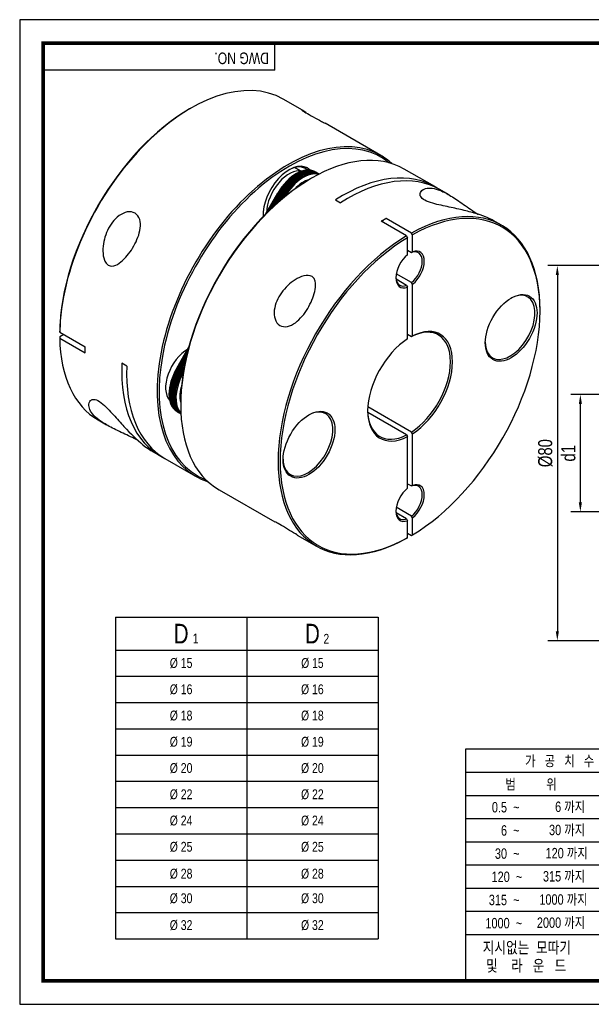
# Model space of a CAD drawing. Header units: millimetres. Extents: x 0 to 297, y 0 to 210.
# Tile 1 of 2: x 0 to 122, y 0 to 210. Entities that reach past the tile are written whole.
import ezdxf
from ezdxf.enums import TextEntityAlignment as Align

# ---------------------------------------------------------------- set-up
doc = ezdxf.new("R2010")
doc.units = ezdxf.units.MM
doc.header["$LTSCALE"] = 5
doc.layers.get('0').update_dxf_attribs({"linetype": 'CONTINUOUS'})
doc.layers.get('Defpoints').update_dxf_attribs({"linetype": 'CONTINUOUS'})
doc.layers.add('BM', color=2, linetype='CONTINUOUS')
doc.layers.add('D', color=7, linetype='CONTINUOUS')
doc.styles.get("Standard").update_dxf_attribs({"font": 'Gulim.ttf', "width": 0.8, "height": 3})
doc.dimstyles.new('LIM', dxfattribs={"dimtxt": 2, "dimasz": 2, "dimexe": 2, "dimexo": 1, "dimgap": 1, "dimtad": 1, "dimdec": 3, "dimzin": 9, "dimdsep": 46, "dimtxsty": 'Standard', "dimcen": 3, "dimclrd": 1, "dimclre": 1, "dimadec": 0, "dimazin": 0, "dimtfac": 1, "dimtdec": 3, "dimtmove": 0, "dimatfit": 3, "dimfxl": 0, "dimtolj": 1, "dimtzin": 0, "dimarcsym": 0})

# ---------------------------------------------------------------- blocks, each defined once
blk = doc.blocks.new('*D18')
at = {"color": 1, "lineweight": -2}
for p, q in [((126.12, 157.54), (112.69, 157.54)), ((114.69, 155.54), (114.69, 79.54)), ((126.12, 77.54), (112.69, 77.54))]:
    blk.add_line(p, q, dxfattribs=at)
at = {"color": 1}
for points in [[(114.36, 155.54), (115.02, 155.54), (114.69, 157.54)], [(114.36, 79.54), (115.02, 79.54), (114.69, 77.54)]]:
    blk.add_solid(points, dxfattribs=at)
at = {"layer": 'Defpoints', "color": 0}
for p in [(127.12, 157.54), (114.69, 77.54), (127.12, 77.54)]:
    blk.add_point(p, dxfattribs=at)
at = {"color": 0, "insert": (112.15, 117.54), "char_height": 3, "attachment_point": 5, "rotation": 90}
blk.add_mtext('\\A1;{\\f??|b0|i0|c0|p49;%%c}80', dxfattribs=at)
blk = doc.blocks.new('*D14')
at = {"color": 1, "lineweight": -2}
for p, q in [((125.82, 130.04), (117.6, 130.04)), ((119.6, 107.04), (119.6, 128.04)), ((125.82, 105.04), (117.6, 105.04))]:
    blk.add_line(p, q, dxfattribs=at)
at = {"color": 1}
for points in [[(119.27, 128.04), (119.93, 128.04), (119.6, 130.04)], [(119.27, 107.04), (119.93, 107.04), (119.6, 105.04)]]:
    blk.add_solid(points, dxfattribs=at)
at = {"layer": 'Defpoints', "color": 0}
for p in [(119.6, 130.04), (126.82, 130.04), (126.82, 105.04)]:
    blk.add_point(p, dxfattribs=at)
at = {"color": 0, "insert": (117.06, 117.54), "char_height": 3, "attachment_point": 5, "rotation": 90}
blk.add_mtext('\\A1;{\\fﾱﾼﾸﾲ|b0|i0|c129|p49;d1}', dxfattribs=at)

msp = doc.modelspace()

# ---------------------------------------------------------------- linework, layer by layer
for p, q in [((54.43705, 199.23234), (54.43705, 205)), ((54.43705, 199.23234), (5, 199.23234)), ((20.43566, 82.55672), (76.43566, 82.55672)), ((20.43566, 82.55672), (20.43566, 13.95672)), ((76.43566, 82.55672), (76.43566, 13.95672)), ((95.07575, 54.43705), (95.07575, 5)), ((147.8086, 54.43705), (95.07575, 54.43705)), ((147.8086, 49.42948), (95.07575, 49.42948)), ((147.8086, 44.48577), (95.07575, 44.48577)), ((147.8086, 39.54207), (95.07575, 39.54207)), ((147.8086, 34.59837), (95.07575, 34.59837)), ((147.8086, 29.65466), (95.07575, 29.65466)), ((147.8086, 24.71096), (95.07575, 24.71096)), ((147.8086, 19.76725), (95.07575, 19.76725)), ((147.8086, 14.82355), (95.07575, 14.82355)), ((20.43566, 13.95672), (76.43566, 13.95672))]:
    msp.add_line(p, q)
at = {"color": 4}
for p, q in [((48.43566, 82.55672), (48.43566, 13.95672)), ((20.43566, 75.55672), (76.43566, 75.55672))]:
    msp.add_line(p, q, dxfattribs=at)
at = {"color": 1}
for p, q in [((20.43566, 69.95672), (76.43566, 69.95672)), ((20.43566, 64.35672), (76.43566, 64.35672)), ((20.43566, 58.75672), (76.43566, 58.75672)), ((20.43566, 53.15672), (76.43566, 53.15672)), ((20.43566, 47.55672), (76.43566, 47.55672)), ((20.43566, 41.95672), (76.43566, 41.95672)), ((20.43566, 36.35672), (76.43566, 36.35672)), ((20.43566, 30.75672), (76.43566, 30.75672)), ((20.43566, 25.15672), (76.43566, 25.15672)), ((20.43566, 19.55672), (76.43566, 19.55672))]:
    msp.add_line(p, q, dxfattribs=at)
msp.add_lwpolyline([(297, 210), (0, 210), (0, 0), (297, 0)], close=True)
msp.add_lwpolyline([(292, 205, 0.8, 0.8, 0), (5, 205, 0.8, 0.8, 0), (5, 5, 0.8, 0.8, 0), (292, 5, 0.8, 0.8, 0)], format="xyseb", close=True)
at = {"layer": 'BM', "ltscale": 25.4}
for p, q in [((60.30628, 190.68571), (56.21313, 193.04889)), ((36.46313, 191.0925), (36.25099, 190.97003)), ((77.00207, 181.04639), (65.13112, 187.90009)), ((59.80418, 177.77362), (58.63124, 178.45082)), ((63.41072, 177.34635), (63.19859, 177.46883)), ((63.62285, 177.22388), (63.41072, 177.34635)), ((63.83498, 177.1014), (63.62285, 177.22388)), ((63.8886, 177.07045), (63.83498, 177.1014)), ((88.52791, 174.39194), (82.02252, 178.14783)), ((62.27252, 176.19144), (62.06039, 176.06897)), ((52.49516, 168.58037), (55.05321, 173.01104)), ((53.15139, 169.22709), (55.26534, 172.88857)), ((53.15139, 169.22709), (55.26534, 172.88857)), ((53.781, 169.82771), (55.47747, 172.76609)), ((53.781, 169.82771), (55.47747, 172.76609)), ((54.38751, 170.38832), (55.68961, 172.64362)), ((54.38751, 170.38832), (55.68961, 172.64362)), ((54.97369, 170.91372), (55.90174, 172.52114)), ((54.97369, 170.91372), (55.90174, 172.52114)), ((55.26534, 172.88857), (55.05321, 173.01104)), ((55.47747, 172.76609), (55.26534, 172.88857)), ((55.68961, 172.64362), (55.47747, 172.76609)), ((55.54178, 171.40779), (56.11387, 172.39867)), ((55.54178, 171.40779), (56.11387, 172.39867)), ((55.90174, 172.52114), (55.68961, 172.64362)), ((56.11387, 172.39867), (55.90174, 172.52114)), ((56.09361, 171.87369), (56.326, 172.2762)), ((56.09361, 171.87369), (56.326, 172.2762)), ((56.326, 172.2762), (56.11387, 172.39867)), ((56.47677, 172.18915), (56.326, 172.2762)), ((91.58367, 172.6277), (89.58857, 173.77957)), ((67.36369, 171.57769), (68.42435, 170.96532)), ((78.18073, 167.61339), (77.12007, 167.00102)), ((82.53113, 163.87694), (77.12007, 167.00102)), ((83.59179, 164.48931), (78.18073, 167.61339)), ((102.81146, 166.14533), (101.02347, 167.17763)), ((82.53113, 163.87694), (82.74326, 163.50947)), ((83.80393, 164.12184), (83.59179, 164.48931)), ((83.80393, 160.4813), (83.80393, 164.12184)), ((82.74326, 159.86893), (82.74326, 163.50947)), ((82.74326, 160.84462), (83.59179, 160.35472)), ((83.59179, 160.35472), (83.80393, 160.4813)), ((83.59179, 153.93859), (80.31682, 155.8294)), ((82.53113, 153.32622), (80.2832, 154.62407)), ((82.53113, 153.32622), (82.74326, 152.95469)), ((83.80393, 153.56706), (83.59179, 153.93859)), ((83.80393, 142.55424), (83.80393, 153.56706)), ((82.74326, 141.94186), (82.74326, 152.95469)), ((110.99218, 147.81818), (110.99218, 148.06313)), ((8.53744, 143.33036), (8.53748, 143.57533)), ((8.53744, 143.33036), (13.94851, 140.20628)), ((9.38597, 142.84046), (8.53748, 142.35059)), ((82.74326, 142.92123), (83.59179, 142.43133)), ((8.53748, 142.35059), (8.53744, 142.10561)), ((8.53744, 142.10561), (13.94851, 138.98153)), ((83.59179, 142.43133), (83.80393, 142.55424)), ((13.94851, 138.98153), (13.94851, 140.20628)), ((33.48645, 135.65632), (36.04451, 140.087)), ((33.69859, 135.53385), (35.81254, 139.19533)), ((33.69859, 135.53385), (35.81254, 139.19533)), ((22.85179, 136.12214), (21.79113, 136.73451)), ((33.91072, 135.41138), (35.60719, 138.34976)), ((33.91072, 135.41138), (35.60719, 138.34976)), ((34.12285, 135.2889), (35.42495, 137.5442)), ((34.12285, 135.2889), (35.42495, 137.5442)), ((34.33498, 135.16643), (35.26303, 136.77385)), ((34.33498, 135.16643), (35.26303, 136.77385)), ((33.69859, 135.53385), (33.48645, 135.65632)), ((33.91072, 135.41138), (33.69859, 135.53385)), ((34.12285, 135.2889), (33.91072, 135.41138)), ((34.33498, 135.16643), (34.12285, 135.2889)), ((34.54711, 135.04395), (34.33498, 135.16643)), ((34.54711, 135.04395), (35.1192, 136.03483)), ((34.54711, 135.04395), (35.1192, 136.03483)), ((34.75925, 134.92148), (34.54711, 135.04395)), ((34.75925, 134.92148), (34.99164, 135.32399)), ((34.75925, 134.92148), (34.99164, 135.32399)), ((34.91001, 134.83443), (34.75925, 134.92148)), ((33.91072, 126.25086), (33.69859, 126.37333)), ((34.12285, 126.12838), (33.91072, 126.25086)), ((34.33498, 126.00591), (34.12285, 126.12838)), ((34.3886, 125.97495), (34.33498, 126.00591)), ((34.34181, 128.05897), (34.34181, 127.81402)), ((82.53113, 121.44332), (74.23855, 126.23104)), ((83.59179, 122.05569), (74.25203, 127.448)), ((16.71313, 124.63288), (18.50112, 123.60059)), ((83.80393, 121.68784), (83.59179, 122.05569)), ((82.53113, 121.44332), (82.74326, 121.07546)), ((82.74326, 110.06264), (82.74326, 121.07546)), ((83.80393, 110.67501), (83.80393, 121.68784)), ((27.94091, 118.15052), (29.93602, 116.99864)), ((30.99668, 116.38627), (37.50207, 112.63038)), ((42.52252, 109.73182), (54.39347, 102.87813)), ((82.74326, 111.03833), (83.59179, 110.54843)), ((83.59179, 110.54843), (83.80393, 110.67501)), ((83.59179, 104.1323), (80.31682, 106.02311)), ((82.53113, 103.51993), (80.2832, 104.81778)), ((82.53113, 103.51993), (82.74326, 103.1484)), ((82.74326, 99.50786), (82.74326, 103.1484)), ((83.80393, 103.76077), (83.59179, 104.1323)), ((83.80393, 100.12023), (83.80393, 103.76077)), ((59.21831, 100.0925), (63.31146, 97.72932)), ((82.74326, 99.50786), (82.53113, 99.38534)), ((82.74326, 100.48761), (83.59179, 99.99771)), ((83.59179, 99.99771), (83.80393, 100.12023))]:
    msp.add_line(p, q, dxfattribs=at)
for centre, major_axis, start_param, end_param in [((36.46313, 158.84089), (-19.75, -34.208), 3.141592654, 5.478798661), ((36.25099, 158.96336), (-19.6, -33.9482), 3.926990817, 5.478653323), ((57.25207, 146.83839), (19.75, 34.208), 0, 3.269037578), ((57.4642, 146.71591), (-19.6, -33.9482), 3.050119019, 6.283185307), ((62.27252, 143.93982), (-19.75, -34.208), 3.141592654, 6.283185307), ((57.25207, 146.83839), (19.75, 34.208), 6.155740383, 6.283185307), ((57.4642, 171.61906), (3.9, 6.755), 0, 2.419725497), ((59.01983, 170.72091), (-3.96662, -6.87039), 3.141592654, 4.71238898), ((59.23196, 170.59844), (-3.96662, -6.87039), 3.141592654, 4.71238898), ((59.23196, 170.59844), (-3.96662, -6.87039), 3.141592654, 4.71238898), ((59.4441, 170.47596), (-3.96662, -6.87039), 3.141592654, 4.71238898), ((59.4441, 170.47596), (-3.96662, -6.87039), 3.141592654, 4.71238898), ((57.25207, 171.74153), (-3.75, -6.49519), 3.031748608, 3.907185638), ((57.4642, 171.61906), (-3.375, -5.84567), 3.325810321, 5.487467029), ((59.65623, 170.35349), (-3.96662, -6.87039), 3.141592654, 4.71238898), ((59.65623, 170.35349), (-3.96662, -6.87039), 3.141592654, 4.71238898), ((59.86836, 170.23101), (-3.96662, -6.87039), 3.141592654, 4.71238898), ((59.86836, 170.23101), (-3.96662, -6.87039), 3.141592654, 4.71238898), ((60.08049, 170.10854), (-3.96662, -6.87039), 3.182506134, 4.71238898), ((60.08049, 170.10854), (-3.96662, -6.87039), 3.182506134, 4.71238898), ((60.29262, 169.98607), (-3.96662, -6.87039), 3.240699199, 4.71238898), ((60.29262, 169.98607), (-3.96662, -6.87039), 3.240699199, 4.71238898), ((60.50476, 169.86359), (-3.96662, -6.87039), 3.30393321, 4.688626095), ((57.4642, 171.61906), (3.9, 6.755), 6.126293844, 6.283185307), ((68.77791, 140.18394), (-19.75, -34.208), 3.114737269, 3.977645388), ((69.83857, 139.57157), (-19.75, -34.208), 3.141592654, 3.977645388), ((62.06039, 144.0623), (19.6, 33.9482), 0.785398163, 2.35619449), ((60.50476, 169.86359), (-3.375, -5.84567), 3.65460353, 4.33533418), ((83.06146, 131.93733), (-19.75, -34.208), 2.35619449, 3.908002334), ((83.27359, 131.81485), (-19.6, -33.9482), 0.804531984, 3.907856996), ((57.25207, 171.74153), (-3.75, -6.49519), 5.517592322, 5.602678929), ((97.59251, 134.3664), (-19.25, 33.34198), 0.00843992, 0.061710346), ((83.06146, 131.93733), (19.75, 34.208), 0.804386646, 3.908002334), ((83.27359, 131.81485), (19.6, 33.9482), 0.804531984, 3.907856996), ((83.27359, 156.718), (2.15, 3.72391), 0.960713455, 3.751675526), ((83.06146, 156.84047), (-2, -3.4641), 0.97401455, 3.738374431), ((83.27359, 156.718), (-2.15, -3.72391), 0.960713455, 3.751675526), ((83.06146, 156.84047), (2, 3.4641), 2.393024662, 3.738374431), ((104.62822, 144.3889), (-3.75, -6.49519), 0, 3.907185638), ((83.27359, 131.81485), (-6.4, -11.08513), 0.844025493, 3.868363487), ((83.06146, 131.93733), (-6.25, -10.82532), 0.845434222, 3.866954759), ((36.46313, 158.84089), (19.75, 34.208), 2.375182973, 3.141592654), ((83.27359, 131.81485), (6.4, 11.08513), 0.844025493, 3.868363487), ((104.62822, 144.3889), (-3.75, -6.49519), 5.517592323, 6.283185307), ((35.89744, 134.26434), (-3.375, -5.84567), 3.937310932, 6.09896764), ((49.68602, 151.20664), (19.75, 34.208), 2.305539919, 3.168448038), ((50.74668, 150.59427), (19.75, 34.208), 2.305539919, 3.141592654), ((37.45308, 133.36619), (-3.96662, -6.87039), 4.71238898, 6.283185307), ((37.66521, 133.24372), (-3.96662, -6.87039), 4.71238898, 6.283185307), ((37.66521, 133.24372), (-3.96662, -6.87039), 4.71238898, 6.283185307), ((37.87734, 133.12125), (-3.96662, -6.87039), 4.71238898, 6.283185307), ((37.87734, 133.12125), (-3.96662, -6.87039), 4.71238898, 6.283185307), ((38.51374, 132.75382), (-3.96662, -6.87039), 4.71238898, 6.242271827), ((38.51374, 132.75382), (-3.96662, -6.87039), 4.71238898, 6.242271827), ((38.08947, 132.99877), (-3.96662, -6.87039), 4.71238898, 6.283185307), ((38.08947, 132.99877), (-3.96662, -6.87039), 4.71238898, 6.283185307), ((38.72587, 132.63135), (-3.96662, -6.87039), 4.71238898, 6.184078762), ((38.72587, 132.63135), (-3.96662, -6.87039), 4.71238898, 6.184078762), ((38.3016, 132.8763), (-3.96662, -6.87039), 4.71238898, 6.283185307), ((38.3016, 132.8763), (-3.96662, -6.87039), 4.71238898, 6.283185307), ((38.938, 132.50887), (-3.96662, -6.87039), 4.736151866, 6.120844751), ((38.938, 132.50887), (-3.375, -5.84567), 5.089443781, 5.7717764), ((61.49471, 119.48575), (-3.75, -6.49519), 0, 3.907185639), ((83.06146, 131.93733), (6.25, 10.82532), 2.368123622, 3.866954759), ((61.49471, 119.48575), (-3.75, -6.49519), 5.517592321, 6.283185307), ((57.4642, 146.71591), (-19.6, -33.9482), 0, 0.091473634), ((83.27359, 106.9117), (2.15, 3.72391), 0.960713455, 3.751675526), ((83.06146, 107.03418), (-2, -3.4641), 0.97401455, 3.738374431), ((83.27359, 106.9117), (-2.15, -3.72391), 0.960713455, 3.751675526), ((83.06146, 107.03418), (2, 3.4641), 2.393024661, 3.738374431)]:
    msp.add_ellipse(centre, major_axis=major_axis, ratio=0.577350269, start_param=start_param, end_param=end_param, dxfattribs=at)
for centre in [(104.84035, 144.26642), (61.70684, 119.36328)]:
    msp.add_ellipse(centre, major_axis=(3.9, 6.755), ratio=0.577350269, dxfattribs=at)
for points, knots in [([(60.18177, 190.74106), (60.18161, 190.73411), (60.20217, 190.71343), (60.35637, 190.59182), (60.62241, 190.41193), (61.45759, 189.91365), (62.03372, 189.59294), (63.22593, 188.94761), (63.8346, 188.62384), (64.65323, 188.17215), (64.90162, 188.03211), (65.13674, 187.89603)], [0.6615046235, 0.6615046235, 0.6615046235, 0.6615046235, 0.6875, 0.6875, 0.75, 0.75, 0.8125, 0.8125, 0.875, 0.875, 0.9043528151, 0.9043528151, 0.9043528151, 0.9043528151]), ([(61.12757, 190.11575), (60.74906, 190.39903), (60.45143, 190.60237), (60.22921, 190.73), (60.1893, 190.74767), (60.18273, 190.74298)], [0.5439983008, 0.5439983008, 0.5439983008, 0.5439983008, 0.625, 0.625, 0.6583600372, 0.6583600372, 0.6583600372, 0.6583600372]), ([(101.03555, 167.17034), (100.72432, 167.3497), (100.31376, 167.55101), (99.19781, 168.02354), (98.42255, 168.30341), (96.72243, 168.83282), (95.79515, 169.08438), (93.79889, 169.56836), (92.72822, 169.7993), (91.04354, 170.15636), (90.46877, 170.27744), (89.30133, 170.53989), (88.69802, 170.68252), (87.50567, 171.02858), (86.90701, 171.23922), (85.9785, 171.73928), (85.68775, 172.01456), (85.39997, 172.49584), (85.3767, 172.71094), (85.43315, 173.08687), (85.51502, 173.24932), (85.85101, 173.67357), (86.19146, 173.86797), (87.3901, 174.19684), (88.44178, 174.08504), (89.77568, 173.53592)], [0.390848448, 0.390848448, 0.390848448, 0.390848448, 0.4375, 0.4375, 0.5, 0.5, 0.5625, 0.5625, 0.625, 0.625, 0.65625, 0.65625, 0.6875, 0.6875, 0.71875, 0.71875, 0.75, 0.75, 0.78125, 0.78125, 0.8125, 0.8125, 0.875, 0.875, 1, 1, 1, 1]), ([(89.77568, 173.53592), (90.44263, 173.26136), (91.16479, 172.88519), (92.79778, 171.90047), (93.70321, 171.29162), (95.66801, 169.93252), (96.716, 169.19422), (97.73976, 168.52539), (97.76947, 168.50604), (97.79913, 168.48678)], [0, 0, 0, 0, 0.0625, 0.0625, 0.125, 0.125, 0.1875, 0.1875, 0.1893704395, 0.1893704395, 0.1893704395, 0.1893704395]), ([(24.58373, 162.18471), (23.95373, 160.97165), (23.17951, 159.87547), (21.85038, 158.51886), (21.37571, 158.11384), (20.35842, 157.53028), (19.79253, 157.34611), (19.00568, 157.54905), (18.7604, 157.70065), (18.35697, 158.13949), (18.20273, 158.41479), (17.85214, 159.31414), (17.7654, 159.99026), (17.73748, 161.99825), (18.02569, 163.35584), (19.04812, 165.85818), (19.81087, 167.04008), (21.31564, 168.32845), (21.88446, 168.67758), (23.07078, 169.06497), (23.70121, 169.09546), (24.76102, 168.72688), (25.19106, 168.32183), (25.69292, 167.27792), (25.77907, 166.65247), (25.69125, 164.71493), (25.21373, 163.39777), (24.58373, 162.18471)], [0, 0, 0, 0, 0.125, 0.125, 0.1875, 0.1875, 0.25, 0.25, 0.28125, 0.28125, 0.3125, 0.3125, 0.375, 0.375, 0.5, 0.5, 0.625, 0.625, 0.6875, 0.6875, 0.75, 0.75, 0.8125, 0.8125, 0.875, 0.875, 1, 1, 1, 1]), ([(55.55831, 151.33103), (56.29385, 152.48315), (57.24537, 153.47697), (58.90435, 154.64314), (59.50026, 154.97817), (60.74596, 155.42985), (61.42359, 155.54951), (62.26603, 155.31447), (62.50905, 155.16418), (62.86706, 154.75157), (62.98052, 154.49981), (63.18494, 153.68485), (63.14814, 153.08005), (62.82958, 151.2721), (62.33412, 150.03417), (61.04117, 147.68801), (60.2131, 146.54383), (58.70927, 145.25491), (58.15653, 144.8965), (57.01007, 144.48609), (56.40242, 144.44245), (55.35653, 144.80299), (54.91617, 145.21401), (54.37708, 146.27941), (54.26699, 146.91869), (54.31779, 148.8776), (54.82277, 150.1789), (55.55831, 151.33103)], [0, 0, 0, 0, 0.125, 0.125, 0.1875, 0.1875, 0.25, 0.25, 0.28125, 0.28125, 0.3125, 0.3125, 0.375, 0.375, 0.5, 0.5, 0.625, 0.625, 0.6875, 0.6875, 0.75, 0.75, 0.8125, 0.8125, 0.875, 0.875, 1, 1, 1, 1]), ([(25.1892, 120.29159), (24.19556, 120.7969), (23.09379, 121.31098), (20.98427, 122.30606), (19.97703, 122.79206), (18.26153, 123.71962), (17.53522, 124.16968), (16.36247, 125.04347), (15.89908, 125.47873), (15.21288, 126.32707), (14.98406, 126.74297), (14.73607, 127.55471), (14.71646, 127.95326), (14.88355, 128.47237), (14.97229, 128.63191), (15.239, 128.88949), (15.41805, 128.99181), (15.9285, 129.03944), (16.27174, 128.97627), (17.1318, 128.51573), (17.62422, 128.12401), (18.53252, 127.28448), (18.96515, 126.83303), (19.78808, 125.94939), (20.18088, 125.51289), (21.33826, 124.22644), (22.07164, 123.41206), (24.19691, 121.16414), (25.56255, 119.8803), (26.70505, 118.99967)], [0.2538392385, 0.2538392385, 0.2538392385, 0.2538392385, 0.3125, 0.3125, 0.375, 0.375, 0.4375, 0.4375, 0.5, 0.5, 0.5625, 0.5625, 0.625, 0.625, 0.65625, 0.65625, 0.6875, 0.6875, 0.71875, 0.71875, 0.75, 0.75, 0.78125, 0.78125, 0.8125, 0.8125, 0.875, 0.875, 1, 1, 1, 1]), ([(59.2232, 100.08968), (59.21899, 100.09212), (59.21477, 100.09455), (58.70927, 100.38677), (58.15653, 100.72447), (57.01007, 101.4324), (56.40242, 101.80952), (55.35653, 102.42945), (54.91617, 102.67177), (54.40988, 102.92371), (54.29614, 102.96575), (54.28344, 102.95795)], [0.6244734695, 0.6244734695, 0.6244734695, 0.6244734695, 0.625, 0.625, 0.6875, 0.6875, 0.75, 0.75, 0.8125, 0.8125, 0.8673965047, 0.8673965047, 0.8673965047, 0.8673965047])]:
    msp.add_open_spline(points, degree=3, knots=knots, dxfattribs=at)
for points in [[(26.70505, 118.99967), (27.18057, 118.63314), (27.60413, 118.34493), (27.94797, 118.14645)], [(54.28787, 102.94738), (54.30029, 102.93502), (54.33258, 102.9138), (54.3826, 102.88521)]]:
    msp.add_open_spline(points, degree=3, dxfattribs=at)

# ---------------------------------------------------------------- texts
for s, insert, char_height, width, attachment_point in [('D', (34.43566, 79.05672), 4.2, 28, 5), ('D', (62.43566, 79.05672), 4.2, 28, 5), ('1', (36.93148, 79.0816), 2.1, 6.3, 1), ('2', (64.80186, 79.00114), 2.1, 3.36, 1)]:
    msp.add_mtext(s, dxfattribs=dict(insert=insert, char_height=char_height, width=width, attachment_point=attachment_point))
at = {"ltscale": 25.4, "char_height": 2.1, "width": 28, "attachment_point": 5}
for s, insert in [('%%C{\\f??|b0|i0|c0|p49; 15}', (34.43566, 72.75672)), ('%%C{\\f??|b0|i0|c0|p49; \\fGulim|b0|i0|c129|p49;15}', (62.43566, 72.75672)), ('%%C{\\f??|b0|i0|c0|p49; 1\\f??|b0|i0|c129|p49;6}', (34.43566, 67.15672)), ('%%C{\\f??|b0|i0|c0|p49; 1\\f??|b0|i0|c129|p49;6}', (62.43566, 67.15672)), ('%%C {\\f??|b0|i0|c0|p49;18}', (34.43566, 61.55672)), ('%%C{\\f??|b0|i0|c0|p49; \\f??|b0|i0|c129|p49;18}', (62.43566, 61.55672)), ('%%C{\\f??|b0|i0|c0|p49; \\f??|b0|i0|c129|p49;19}', (34.43566, 55.95672)), ('%%C{\\f??|b0|i0|c0|p49; \\f??|b0|i0|c129|p49;19}', (62.43566, 55.95672)), ('%%C{\\f??|b0|i0|c0|p49; \\f??|b0|i0|c129|p49;20}', (34.43566, 50.35672)), ('%%C{\\f??|b0|i0|c0|p49; \\f??|b0|i0|c129|p49;20}', (62.43566, 50.35672)), ('%%C{\\f??|b0|i0|c0|p49; \\f??|b0|i0|c129|p49;22}', (34.43566, 44.75672)), ('%%C{\\f??|b0|i0|c0|p49; \\f??|b0|i0|c129|p49;22}', (62.43566, 44.75672)), ('%%C{\\f??|b0|i0|c0|p49; \\f??|b0|i0|c129|p49;24}', (34.43566, 39.15672)), ('%%C{\\f??|b0|i0|c0|p49; \\f??|b0|i0|c129|p49;24}', (62.43566, 39.15672)), ('%%C{\\f??|b0|i0|c0|p49; \\f??|b0|i0|c129|p49;25}', (34.43566, 33.55672)), ('%%C{\\f??|b0|i0|c0|p49; \\f??|b0|i0|c129|p49;25}', (62.43566, 33.55672)), ('%%C{\\f??|b0|i0|c0|p49; \\f??|b0|i0|c129|p49;28}', (34.43566, 27.82491)), ('%%C{\\f??|b0|i0|c0|p49; \\f??|b0|i0|c129|p49;28}', (62.43566, 27.82491)), ('%%C{\\f??|b0|i0|c0|p49; \\f??|b0|i0|c129|p49;30}', (34.43566, 22.5844)), ('%%C{\\f??|b0|i0|c0|p49; \\f??|b0|i0|c129|p49;30}', (62.43566, 22.5844)), ('%%C{\\f??|b0|i0|c0|p49; \\f??|b0|i0|c129|p49;32}', (34.43566, 16.85259)), ('%%C{\\f??|b0|i0|c0|p49; \\f??|b0|i0|c129|p49;32}', (62.43566, 16.85259))]:
    msp.add_mtext(s, dxfattribs=dict(at, insert=insert))
at = {"layer": 'D', "width": 0.8}
msp.add_text('DWG NO.', height=2.471852, rotation=180, dxfattribs=at).set_placement((53.16809, 203.00065))
for s, p in [('가   공   치   수   허   용   치', (121.44218, 51.93326)), ('범          위', (109.08292, 46.95763))]:
    msp.add_text(s, height=2.2246672, dxfattribs=at).set_placement(p, align=Align.MIDDLE)
at = {"layer": 'D', "linetype": 'ByBlock', "width": 0.8}
for s, height, p in [('지시없는  모따기', 2.471852, (98.78304, 10.86753)), ('및    라   운   드', 2.4718525, (99.46232, 6.99683))]:
    msp.add_text(s, height=height, dxfattribs=at).set_placement(p)
at = {"layer": 'D', "char_height": 2.224667, "attachment_point": 6}
for s, insert, width in [('0.5  ~', (106.61106, 42.01392), 8.2310624), ('6 까지', (120.61823, 42.01392), 9.8035318), ('6  ~', (106.61106, 37.07022), 8.2310216), ('30 까지', (120.61823, 37.07022), 9.8034906), ('120 까지', (121.17583, 32.12651), 12.6524242), ('30  ~', (106.61106, 32.12651), 8.2310216), ('120  ~', (107.1976, 27.18281), 8.9379913), ('315 까지', (120.61823, 27.18281), 12.0977814), ('315  ~', (106.61106, 22.2391), 9.885083), ('1000 까지', (121.14261, 22.2391), 13.3822846), ('2000 까지', (120.61823, 17.2954), 12.974319), ('1000  ~', (107.17041, 17.2954), 14.528725)]:
    msp.add_mtext(s, dxfattribs=dict(at, insert=insert, width=width))

# ---------------------------------------------------------------- dimensions: what is measured, and where the dimension line sits
at = {"ltscale": 25.4}
for base, p1, p2, text, picture, middle in [((114.69088, 77.53941), (127.12474, 157.53941), (127.12474, 77.53941), '{\\f??|b0|i0|c0|p49;%%c}<>', '*D18', (112.15293, 117.53941)), ((119.60039, 130.03941), (126.82474, 105.03941), (126.82474, 130.03941), '{\\f굴림|b0|i0|c129|p49;d1}', '*D14', (117.05645, 117.53941))]:
    dim = msp.add_linear_dim(base=base, p1=p1, p2=p2, angle=90, text=text, dimstyle='LIM', dxfattribs=at)
    dim.commit()
    dim.dimension.update_dxf_attribs({"geometry": picture, "text_midpoint": middle})

doc.saveas('drawing.dxf')
